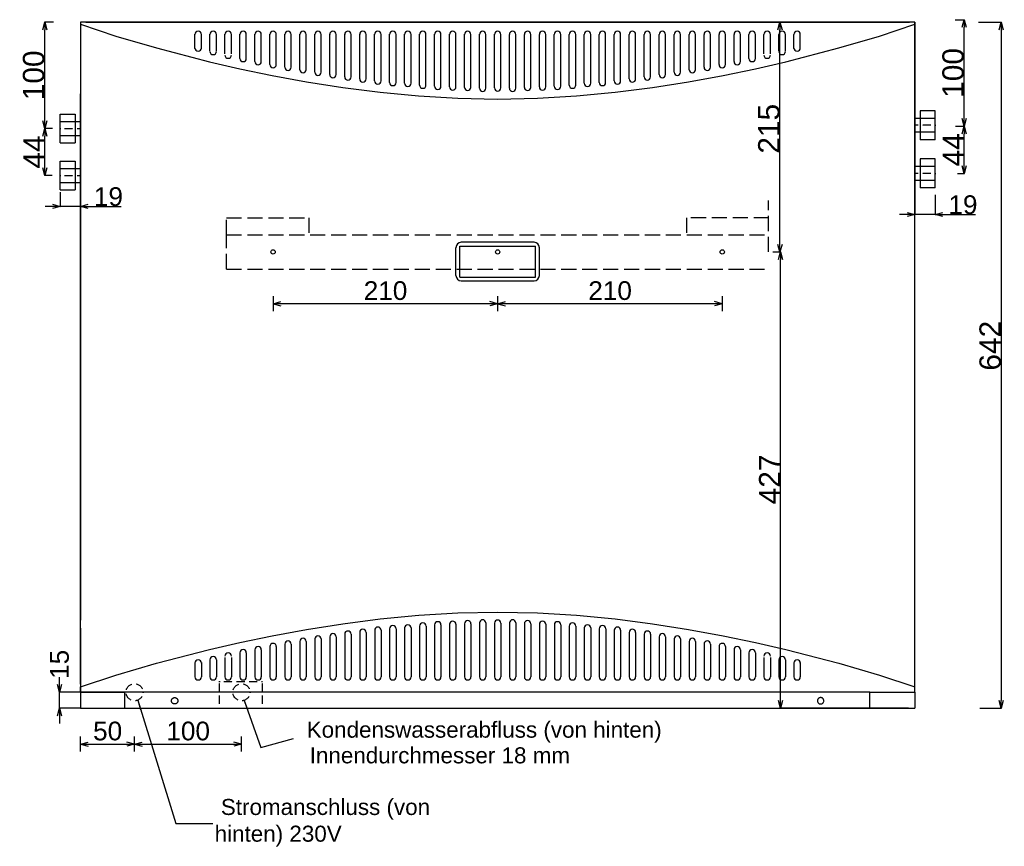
# Model space of a CAD drawing. Extents: x -700 to 2529, y -660 to 2065.
# Tile 3 of 5: x -57 to 864, y -129 to 644. Entities that reach past the tile are written whole.
import ezdxf

# ---------------------------------------------------------------- set-up
doc = ezdxf.new("R2010")
doc.units = 0
doc.header["$MEASUREMENT"] = 0
doc.linetypes.add('Achse', pattern=[11.5, 0, -4, 7.5, 0])
doc.linetypes.add('Hidden Line', pattern=[19.5611, 14.1111, -5.45])
for name, color, linetype in [('Desky', 7, 'Continuous'), ('Kóty délkové', 7, 'Continuous'), ('Nábytek a zařízení', 7, 'Continuous'), ('Oblouky a kružnice', 7, 'Continuous'), ('Popisky', 7, 'Continuous'), ('Střechy', 7, 'Continuous'), ('Textové bloky', 7, 'Continuous'), ('W_BETON_N2', 7, 'Continuous'), ('W_BETON_N4', 7, 'Continuous'), ('W_VERBLEND_N2', 7, 'Continuous'), ('Zdi', 7, 'Continuous'), ('Čáry', 7, 'Continuous')]:
    doc.layers.add(name, color=color, linetype=linetype)
doc.styles.add('GENERATED_STYLE_1', font='ARIAL.ttf')
doc.styles.get("Standard").update_dxf_attribs({"font": 'txt', "bigfont": 'BIGFONT.SHX'})
doc.dimstyles.new('Dimstyle_4D6', dxfattribs={"dimtxt": 17.5, "dimasz": 7.125, "dimexe": 0.18, "dimexo": 0, "dimgap": 0.09, "dimtad": 1, "dimdec": 0, "dimzin": 0, "dimdsep": 46, "dimtxsty": 'GENERATED_STYLE_1', "dimblk": 'ARROWHEAD_3', "dimblk1": 'ARROWHEAD_3', "dimblk2": 'ARROWHEAD_3', "dimcen": 0.09, "dimclrd": 7, "dimclre": 7, "dimclrt": 7, "dimazin": 0, "dimtfac": 1, "dimtdec": 4, "dimtmove": 0, "dimatfit": 0, "dimfxl": 1, "dimtolj": 1, "dimtzin": 0, "dimarcsym": 0})
doc.dimstyles.new('Dimstyle_703', dxfattribs={"dimtxt": 0.18, "dimasz": 9.12, "dimexe": 0.18, "dimexo": 0.0625, "dimgap": 0.09, "dimtad": 0, "dimtih": 1, "dimtoh": 1, "dimdec": 4, "dimzin": 0, "dimdsep": 46, "dimtxsty": 'Standard', "dimcen": 0.09, "dimadec": 0, "dimazin": 0, "dimtfac": 1, "dimtdec": 4, "dimtmove": 0, "dimatfit": 0, "dimldrblk": 'ARROWHEAD_5', "dimfxl": 1, "dimtolj": 1, "dimtzin": 0, "dimarcsym": 0})
doc.dimstyles.new('Peter', dxfattribs={"dimtxt": 20, "dimasz": 7.125, "dimexe": 0.18, "dimexo": 0, "dimgap": 0.09, "dimtad": 1, "dimdec": 0, "dimzin": 0, "dimdsep": 46, "dimtxsty": 'GENERATED_STYLE_1', "dimblk": 'ARROWHEAD_3', "dimblk1": 'ARROWHEAD_3', "dimblk2": 'ARROWHEAD_3', "dimcen": 0.09, "dimclrd": 7, "dimclre": 7, "dimclrt": 7, "dimazin": 0, "dimtfac": 1, "dimtdec": 4, "dimtmove": 0, "dimatfit": 0, "dimfxl": 1, "dimtolj": 1, "dimtzin": 0, "dimarcsym": 0})

# ---------------------------------------------------------------- blocks, each defined once
blk = doc.blocks.new('SPLINE_1', base_point=(9842.74, 3088.6))
at = {"layer": 'W_VERBLEND_N2', "color": 7, "linetype": 'Continuous'}
blk.add_lwpolyline([(9842.74, 3088.6), (9875.71, 3077.66), (9913.7, 3066.45), (9963.16, 3053.6), (9991.52, 3047.07), (10021.94, 3040.75), (10054.15, 3034.83), (10087.9, 3029.54), (10122.89, 3025.06), (10158.88, 3021.61), (10195.59, 3019.39), (10232.74, 3018.6), (10269.9, 3019.39), (10306.61, 3021.61), (10342.59, 3025.06), (10377.59, 3029.54), (10411.33, 3034.83), (10443.55, 3040.75), (10473.97, 3047.07), (10502.33, 3053.6), (10551.79, 3066.45), (10589.78, 3077.66), (10622.74, 3088.6)], dxfattribs=at)
blk = doc.blocks.new('SPLINE_2', base_point=(9842.74, 2455.6))
at = {"layer": 'W_VERBLEND_N2', "color": 7, "linetype": 'Continuous'}
blk.add_lwpolyline([(9842.74, 2455.6), (9875.71, 2466.54), (9913.7, 2477.75), (9963.16, 2490.6), (9991.52, 2497.13), (10021.94, 2503.45), (10054.15, 2509.36), (10087.9, 2514.66), (10122.89, 2519.14), (10158.88, 2522.59), (10195.59, 2524.81), (10232.74, 2525.6), (10269.9, 2524.81), (10306.61, 2522.59), (10342.59, 2519.14), (10377.59, 2514.66), (10411.33, 2509.36), (10443.55, 2503.45), (10473.97, 2497.13), (10502.33, 2490.6), (10551.79, 2477.75), (10589.78, 2466.54), (10622.74, 2455.6)], dxfattribs=at)
blk = doc.blocks.new('*D4')
at = {"layer": 'Kóty délkové', "color": 7, "linetype": 'Continuous'}
for p, q in [((10232.52, 2837.22), (10232.52, 2823.16)), ((10442.52, 2837.22), (10442.52, 2823.16)), ((10232.52, 2830.19), (10022.52, 2830.19)), ((10232.52, 2830.19), (10225.28, 2832.13)), ((10232.52, 2830.19), (10225.28, 2828.25)), ((10232.52, 2830.19), (10239.76, 2832.13)), ((10442.52, 2830.19), (10232.52, 2830.19)), ((10232.52, 2830.19), (10239.76, 2828.25)), ((10442.52, 2830.19), (10435.28, 2832.13)), ((10442.52, 2830.19), (10435.28, 2828.25))]:
    blk.add_line(p, q, dxfattribs=at)
at = {"layer": 'Kóty délkové', "color": 7, "style": 'GENERATED_STYLE_1', "oblique": 0}
blk.add_text('210', height=17.5, dxfattribs=at).set_placement((10317.27, 2833.69))
blk = doc.blocks.new('ARROWHEAD_3')
at = {"color": 0, "linetype": 'Continuous'}
blk.add_line((0, 0), (-1, 0), dxfattribs=at)
blk.add_lwpolyline([(-1, 0.2679), (0, 0), (-1, -0.2679)], dxfattribs=at)
blk = doc.blocks.new('*D6')
at = {"layer": 'Kóty délkové', "color": 7, "linetype": 'Continuous'}
for p, q in [((10022.52, 2837.22), (10022.52, 2823.16)), ((10022.52, 2830.19), (10029.76, 2832.13)), ((10232.52, 2830.19), (10022.52, 2830.19)), ((10022.52, 2830.19), (10029.76, 2828.25)), ((10232.52, 2830.19), (10225.28, 2832.13)), ((10232.52, 2830.19), (10225.28, 2828.25))]:
    blk.add_line(p, q, dxfattribs=at)
at = {"layer": 'Kóty délkové', "color": 7, "style": 'GENERATED_STYLE_1', "oblique": 0}
blk.add_text('210', height=17.5, dxfattribs=at).set_placement((10107.27, 2833.69))
blk = doc.blocks.new('*D180')
at = {"layer": 'Defpoints', "color": 0}
for p in [(0.01, 642), (-19, 483), (-19, 469.68)]:
    blk.add_point(p, dxfattribs=at)
at = {"layer": 'Kóty délkové', "color": 7, "linetype": 'Continuous', "lineweight": -2}
for p, q in [((0.01, 642), (0.01, 469.5)), ((-19, 483), (-19, 469.5)), ((-19, 469.68), (-33.25, 469.68)), ((0.01, 469.68), (-19, 469.68)), ((0.01, 469.68), (37.87, 469.68)), ((0.01, 469.68), (14.26, 469.68))]:
    blk.add_line(p, q, dxfattribs=at)
at = {"layer": 'Kóty délkové', "color": 7, "lineweight": -2, "xscale": 7.124999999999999, "yscale": 7.124999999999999, "zscale": 7.124999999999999}
blk.add_blockref('ARROWHEAD_3', (-19, 469.68), dxfattribs=at)
at = {"layer": 'Kóty délkové', "color": 7, "lineweight": -2, "xscale": 7.124999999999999, "yscale": 7.124999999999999, "zscale": 7.124999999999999, "rotation": 180}
blk.add_blockref('ARROWHEAD_3', (0.01, 469.68), dxfattribs=at)
at = {"layer": 'Kóty délkové', "color": 7, "linetype": 'Continuous', "insert": (26.06, 478.7), "char_height": 17.5, "attachment_point": 5, "style": 'GENERATED_STYLE_1'}
blk.add_mtext('\\A1;19', dxfattribs=at)
blk = doc.blocks.new('*D181')
at = {"layer": 'Defpoints', "color": 0}
for p in [(779.99, 642), (799, 480.5), (779.99, 462.07)]:
    blk.add_point(p, dxfattribs=at)
at = {"layer": 'Kóty délkové', "color": 7, "linetype": 'Continuous', "lineweight": -2}
for p, q in [((779.99, 642), (779.99, 461.89)), ((799, 480.5), (799, 461.89)), ((779.99, 462.07), (765.74, 462.07)), ((799, 462.07), (779.99, 462.07)), ((799, 462.07), (836.86, 462.07)), ((799, 462.07), (813.25, 462.07))]:
    blk.add_line(p, q, dxfattribs=at)
at = {"layer": 'Kóty délkové', "color": 7, "lineweight": -2, "xscale": 7.124999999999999, "yscale": 7.124999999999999, "zscale": 7.124999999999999}
blk.add_blockref('ARROWHEAD_3', (779.99, 462.07), dxfattribs=at)
at = {"layer": 'Kóty délkové', "color": 7, "lineweight": -2, "xscale": 7.124999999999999, "yscale": 7.124999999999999, "zscale": 7.124999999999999, "rotation": 180}
blk.add_blockref('ARROWHEAD_3', (799, 462.07), dxfattribs=at)
at = {"layer": 'Kóty délkové', "color": 7, "linetype": 'Continuous', "insert": (825.06, 471.1), "char_height": 17.5, "attachment_point": 5, "style": 'GENERATED_STYLE_1'}
blk.add_mtext('\\A1;19', dxfattribs=at)
blk = doc.blocks.new('*D187')
at = {"layer": 'Defpoints', "color": 0}
for p in [(-19.63, 15), (50.47, 15), (0, 0)]:
    blk.add_point(p, dxfattribs=at)
at = {"layer": 'Kóty délkové', "color": 7, "linetype": 'Continuous', "lineweight": -2}
for p, q in [((-19.63, 22.13), (-19.63, 29.25)), ((50.47, 15), (-19.81, 15)), ((-19.63, 0), (-19.63, 15)), ((0, 0), (-19.81, 0)), ((-19.63, 0), (-19.63, -14.25))]:
    blk.add_line(p, q, dxfattribs=at)
at = {"layer": 'Kóty délkové', "color": 7, "lineweight": -2, "xscale": 7.124999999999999, "yscale": 7.124999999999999, "zscale": 7.124999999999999}
for p, rotation in [((-19.63, 15), 269.9999999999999), ((-19.63, 0), 89.99999999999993)]:
    blk.add_blockref('ARROWHEAD_3', p, dxfattribs=dict(at, rotation=rotation))
at = {"layer": 'Kóty délkové', "color": 7, "linetype": 'Continuous', "insert": (-19.63, 41.1), "char_height": 17.5, "attachment_point": 5, "rotation": 90, "style": 'GENERATED_STYLE_1'}
blk.add_mtext('\\A1;15', dxfattribs=at)
blk = doc.blocks.new('*D38')
at = {"layer": 'Kóty délkové', "color": 7, "linetype": 'Continuous'}
for p, q in [((9842.74, 2395.06), (9842.74, 2409.12)), ((9842.74, 2402.09), (9849.99, 2404.03)), ((9893.22, 2402.09), (9885.97, 2404.03)), ((9842.74, 2402.09), (9893.22, 2402.09)), ((9842.74, 2402.09), (9849.99, 2400.15)), ((9893.22, 2402.09), (9885.97, 2400.15))]:
    blk.add_line(p, q, dxfattribs=at)
at = {"layer": 'Kóty délkové', "color": 7, "style": 'GENERATED_STYLE_1', "oblique": 0}
blk.add_text('50', height=17.5, dxfattribs=at).set_placement((9854.48, 2405.59))
blk = doc.blocks.new('*D39')
at = {"layer": 'Kóty délkové', "color": 7, "linetype": 'Continuous'}
for p, q in [((9893.22, 2402.09), (9885.97, 2404.03)), ((9893.22, 2395.06), (9893.22, 2409.12)), ((9893.22, 2402.09), (9900.46, 2404.03)), ((9993.22, 2402.09), (9985.97, 2404.03)), ((9993.22, 2395.06), (9993.22, 2409.12)), ((9842.74, 2402.09), (9893.22, 2402.09)), ((9893.22, 2402.09), (9885.97, 2400.15)), ((9893.22, 2402.09), (9993.22, 2402.09)), ((9893.22, 2402.09), (9900.46, 2400.15)), ((9993.22, 2402.09), (9985.97, 2400.15))]:
    blk.add_line(p, q, dxfattribs=at)
at = {"layer": 'Kóty délkové', "color": 7, "style": 'GENERATED_STYLE_1', "oblique": 0}
blk.add_text('100', height=17.5, dxfattribs=at).set_placement((9922.97, 2405.59))
blk = doc.blocks.new('ARROWHEAD_5')
at = {"color": 0, "linetype": 'Continuous'}
blk.add_line((0, 0), (-1, 0), dxfattribs=at)
blk.add_solid([(-1, 0.2679), (0, 0), (-1, -0.2679), (-1, 0.2679)], dxfattribs=at)
blk = doc.blocks.new('*D220')
at = {"color": 7, "linetype": 'Continuous', "lineweight": -2}
for p, q in [((839.56, 642), (861.09, 642)), ((860.91, 634.87), (860.91, 7.12)), ((840.82, 0), (861.09, 0))]:
    blk.add_line(p, q, dxfattribs=at)
at = {"layer": 'Defpoints', "color": 0}
for p in [(839.56, 642), (840.82, 0), (860.91, 0)]:
    blk.add_point(p, dxfattribs=at)
at = {"color": 7, "lineweight": -2, "xscale": 7.124999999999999, "yscale": 7.124999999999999, "zscale": 7.124999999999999}
for p, rotation in [((860.91, 642), 90), ((860.91, 0), 270)]:
    blk.add_blockref('ARROWHEAD_3', p, dxfattribs=dict(at, rotation=rotation))
at = {"color": 7, "linetype": 'Continuous', "lineweight": 0, "insert": (850.61, 339.21), "char_height": 20, "attachment_point": 5, "rotation": 90, "style": 'GENERATED_STYLE_1'}
blk.add_mtext('\\A1;642', dxfattribs=at)
blk = doc.blocks.new('*D224')
at = {"color": 7, "linetype": 'Continuous', "lineweight": -2}
for p, q in [((-25.25, 642), (-33.67, 642)), ((-33.49, 549.62), (-33.49, 634.88)), ((-26.33, 542.5), (-33.67, 542.5))]:
    blk.add_line(p, q, dxfattribs=at)
at = {"layer": 'Defpoints', "color": 0}
for p in [(-33.49, 642), (-25.25, 642), (-26.33, 542.5)]:
    blk.add_point(p, dxfattribs=at)
at = {"color": 7, "lineweight": -2, "xscale": 7.124999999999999, "yscale": 7.124999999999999, "zscale": 7.124999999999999}
for p, rotation in [((-33.49, 642), 90), ((-33.49, 542.5), 270)]:
    blk.add_blockref('ARROWHEAD_3', p, dxfattribs=dict(at, rotation=rotation))
at = {"color": 7, "linetype": 'Continuous', "lineweight": 0, "insert": (-43.79, 592.25), "char_height": 20, "attachment_point": 5, "rotation": 90, "style": 'GENERATED_STYLE_1'}
blk.add_mtext('\\A1;100', dxfattribs=at)
blk = doc.blocks.new('*D225')
at = {"color": 7, "linetype": 'Continuous', "lineweight": -2}
for p, q in [((-26.33, 542.5), (-33.67, 542.5)), ((-33.49, 505.62), (-33.49, 535.37)), ((-26.5, 498.5), (-33.67, 498.5))]:
    blk.add_line(p, q, dxfattribs=at)
at = {"layer": 'Defpoints', "color": 0}
for p in [(-33.49, 542.5), (-26.33, 542.5), (-26.5, 498.5)]:
    blk.add_point(p, dxfattribs=at)
at = {"color": 7, "lineweight": -2, "xscale": 7.124999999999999, "yscale": 7.124999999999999, "zscale": 7.124999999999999}
for p, rotation in [((-33.49, 542.5), 90), ((-33.49, 498.5), 270)]:
    blk.add_blockref('ARROWHEAD_3', p, dxfattribs=dict(at, rotation=rotation))
at = {"color": 7, "linetype": 'Continuous', "lineweight": 0, "insert": (-43.58, 520.5), "char_height": 20, "attachment_point": 5, "rotation": 90, "style": 'GENERATED_STYLE_1'}
blk.add_mtext('\\A1;44', dxfattribs=at)
blk = doc.blocks.new('*D229')
at = {"color": 7, "linetype": 'Continuous', "lineweight": -2}
for p, q in [((817.83, 644.35), (826.41, 644.35)), ((826.23, 551.79), (826.23, 637.22)), ((818.16, 544.66), (826.41, 544.66))]:
    blk.add_line(p, q, dxfattribs=at)
at = {"layer": 'Defpoints', "color": 0}
for p in [(817.83, 644.35), (826.23, 644.35), (818.16, 544.66)]:
    blk.add_point(p, dxfattribs=at)
at = {"color": 7, "lineweight": -2, "xscale": 7.124999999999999, "yscale": 7.124999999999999, "zscale": 7.124999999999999}
for p, rotation in [((826.23, 644.35), 90), ((826.23, 544.66), 270)]:
    blk.add_blockref('ARROWHEAD_3', p, dxfattribs=dict(at, rotation=rotation))
at = {"color": 7, "linetype": 'Continuous', "lineweight": 0, "insert": (815.93, 594.51), "char_height": 20, "attachment_point": 5, "rotation": 90, "style": 'GENERATED_STYLE_1'}
blk.add_mtext('\\A1;100', dxfattribs=at)
blk = doc.blocks.new('*D230')
at = {"color": 7, "linetype": 'Continuous', "lineweight": -2}
for p, q in [((826.41, 544.66), (826.05, 544.66)), ((826.23, 507.48), (826.23, 537.54)), ((819.99, 500.35), (826.41, 500.35))]:
    blk.add_line(p, q, dxfattribs=at)
at = {"layer": 'Defpoints', "color": 0}
for p in [(826.23, 544.66), (826.41, 544.66), (819.99, 500.35)]:
    blk.add_point(p, dxfattribs=at)
at = {"color": 7, "lineweight": -2, "xscale": 7.124999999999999, "yscale": 7.124999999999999, "zscale": 7.124999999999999}
for p, rotation in [((826.23, 544.66), 90), ((826.23, 500.35), 270)]:
    blk.add_blockref('ARROWHEAD_3', p, dxfattribs=dict(at, rotation=rotation))
at = {"color": 7, "linetype": 'Continuous', "lineweight": 0, "insert": (816.14, 522.51), "char_height": 20, "attachment_point": 5, "rotation": 90, "style": 'GENERATED_STYLE_1'}
blk.add_mtext('\\A1;44', dxfattribs=at)
blk = doc.blocks.new('*D291')
at = {"color": 7, "linetype": 'Continuous', "lineweight": -2}
for p, q in [((653.98, 642), (654.16, 642)), ((653.98, 434.12), (653.98, 634.87)), ((647.39, 427), (654.16, 427))]:
    blk.add_line(p, q, dxfattribs=at)
at = {"layer": 'Defpoints', "color": 0}
for p in [(653.98, 642), (653.98, 642), (647.39, 427)]:
    blk.add_point(p, dxfattribs=at)
at = {"color": 7, "lineweight": -2, "xscale": 7.124999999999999, "yscale": 7.124999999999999, "zscale": 7.124999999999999}
for p, rotation in [((653.98, 642), 90), ((653.98, 427), 270)]:
    blk.add_blockref('ARROWHEAD_3', p, dxfattribs=dict(at, rotation=rotation))
at = {"color": 7, "linetype": 'Continuous', "lineweight": 0, "insert": (643.68, 542.27), "char_height": 20, "attachment_point": 5, "rotation": 90, "style": 'GENERATED_STYLE_1'}
blk.add_mtext('\\A1;215', dxfattribs=at)
blk = doc.blocks.new('*D292')
at = {"color": 7, "linetype": 'Continuous', "lineweight": -2}
for p, q in [((647.85, 427), (654.68, 427)), ((654.5, 7.12), (654.5, 419.88)), ((774.24, 0), (654.32, 0))]:
    blk.add_line(p, q, dxfattribs=at)
at = {"layer": 'Defpoints', "color": 0}
for p in [(647.85, 427), (654.5, 427), (774.24, 0)]:
    blk.add_point(p, dxfattribs=at)
at = {"color": 7, "lineweight": -2, "xscale": 7.124999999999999, "yscale": 7.124999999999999, "zscale": 7.124999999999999}
for p, rotation in [((654.5, 427), 90), ((654.5, 0), 270)]:
    blk.add_blockref('ARROWHEAD_3', p, dxfattribs=dict(at, rotation=rotation))
at = {"color": 7, "linetype": 'Continuous', "lineweight": 0, "insert": (644.37, 214.1), "char_height": 20, "attachment_point": 5, "rotation": 90, "style": 'GENERATED_STYLE_1'}
blk.add_mtext('\\A1;427', dxfattribs=at)
blk = doc.blocks.new('DIM_1', base_point=(10232.52, 2830.19))
at = {"layer": 'Kóty délkové', "color": 7, "linetype": 'Continuous'}
for p1, p2, picture, middle in [((10442.52, 2878.6), (10232.52, 2878.6), '*D4', (10324.02, 2842.44)), ((10232.52, 2878.6), (10022.52, 2878.6), '*D6', (10114.02, 2842.44))]:
    dim = blk.add_aligned_dim(p1=p1, p2=p2, distance=48.41, dimstyle='Dimstyle_4D6', dxfattribs=at)
    dim.commit()
    dim.dimension.update_dxf_attribs({"geometry": picture, "text_midpoint": middle})
blk = doc.blocks.new('DIM_22', base_point=(9893.22, 2402.09))
at = {"layer": 'Kóty délkové', "color": 7, "linetype": 'Continuous'}
dim = blk.add_linear_dim(base=(9893.22, 2402.09), p1=(9842.74, 2435.6), p2=(9893.22, 2450.6), dimstyle='Dimstyle_4D6', dxfattribs=at)
dim.commit()
dim.dimension.update_dxf_attribs({"geometry": '*D38', "text_midpoint": (9861.23, 2414.34), "text_rotation": 360})
dim = blk.add_aligned_dim(p1=(9893.22, 2450.6), p2=(9993.22, 2450.6), distance=-48.51, dimstyle='Dimstyle_4D6', dxfattribs=at)
dim.commit()
dim.dimension.update_dxf_attribs({"geometry": '*D39', "text_midpoint": (9929.72, 2414.34)})

msp = doc.modelspace()

# ---------------------------------------------------------------- linework, layer by layer
at = {"layer": 'Desky', "color": 7, "linetype": 'Continuous'}
for p, q in [((4.99, 642), (774.99, 642)), ((0, 15), (0, 20)), ((780, 15), (780, 20)), ((0, 15), (41.55, 15)), ((738.01, 15.15), (780, 15.15))]:
    msp.add_line(p, q, dxfattribs=at)
at = {"layer": 'Nábytek a zařízení', "color": 7, "linetype": 'Continuous'}
for p, q in [((738.01, 15.15), (41.55, 15.15)), ((125, 0), (125.38, 0)), ((125.38, 0), (126.51, 0)), ((126.51, 0), (128.35, 0)), ((128.35, 0), (130.85, 0)), ((130.85, 0), (133.93, 0)), ((133.93, 0), (137.5, 0)), ((137.5, 0), (141.45, 0)), ((141.45, 0), (145.66, 0)), ((145.66, 0), (150, 0)), ((150, 0), (154.34, 0)), ((154.34, 0), (158.55, 0)), ((158.55, 0), (162.5, 0)), ((162.5, 0), (166.07, 0)), ((166.07, 0), (169.15, 0)), ((169.15, 0), (171.65, 0)), ((171.65, 0), (173.49, 0)), ((173.49, 0), (174.62, 0)), ((174.62, 0), (175, 0))]:
    msp.add_line(p, q, dxfattribs=at)
at = {"layer": 'Oblouky a kružnice', "color": 7, "linetype": 'Continuous'}
for centre in [(180, 427), (390, 427), (600, 427)]:
    msp.add_circle(centre, 2, dxfattribs=at)
at = {"layer": 'Oblouky a kružnice', "color": 7, "linetype": 'Achse'}
for centre in [(50.47, 15), (150.47, 15)]:
    msp.add_circle(centre, 8, dxfattribs=at)
at = {"layer": 'Střechy', "color": 7, "linetype": 'Continuous'}
for p, q in [((-0.01, 642), (0.01, 575)), ((780, 642), (0, 642)), ((780.01, 575), (780.01, 642)), ((0.01, 567.93), (0.01, 575)), ((780.01, 567.93), (780.01, 575))]:
    msp.add_line(p, q, dxfattribs=at)
at = {"layer": 'W_BETON_N2', "color": 7, "linetype": 'Continuous'}
for p, q in [((106.99, 617.26), (106.99, 630.71)), ((112.99, 617.26), (112.99, 630.54)), ((120.99, 614.73), (120.99, 630.71)), ((126.99, 614.73), (126.99, 630.54)), ((134.99, 612.41), (134.99, 630.71)), ((140.99, 612.41), (140.99, 630.54)), ((148.99, 608.08), (148.99, 630.71)), ((154.99, 608.08), (154.99, 630.54)), ((162.99, 605.18), (162.99, 630.71)), ((168.99, 605.18), (168.99, 630.54)), ((176.99, 602.29), (176.99, 630.71)), ((182.99, 602.29), (182.99, 630.54)), ((190.99, 599.92), (190.99, 630.71)), ((196.99, 599.92), (196.99, 630.54)), ((204.99, 597.55), (204.99, 630.71)), ((210.99, 597.55), (210.99, 630.54)), ((218.99, 595.18), (218.99, 630.71)), ((224.99, 595.18), (224.99, 630.54)), ((232.99, 593.08), (232.99, 630.71)), ((238.99, 593.08), (238.99, 630.54)), ((246.99, 590.71), (246.99, 630.71)), ((252.99, 590.71), (252.99, 630.54)), ((260.99, 589), (260.99, 630.71)), ((266.99, 589), (266.99, 630.54)), ((274.99, 587.02), (274.99, 630.71)), ((280.99, 587.02), (280.99, 630.54)), ((288.99, 585.62), (288.99, 630.71)), ((294.99, 585.62), (294.99, 630.54)), ((302.99, 584.88), (302.99, 630.71)), ((308.99, 584.88), (308.99, 630.54)), ((316.99, 583.16), (316.99, 630.71)), ((322.99, 583.16), (322.99, 630.54)), ((330.99, 581.99), (330.99, 630.71)), ((336.99, 581.99), (336.99, 630.54)), ((344.99, 581.44), (344.99, 630.71)), ((350.99, 581.44), (350.99, 630.54)), ((358.99, 581.01), (358.99, 630.71)), ((364.99, 581.01), (364.99, 630.54)), ((372.99, 580.15), (372.99, 630.71)), ((378.99, 580.15), (378.99, 630.54)), ((386.99, 580.42), (386.99, 630.71)), ((392.99, 580.42), (392.99, 630.54)), ((400.99, 580.15), (400.99, 630.54)), ((406.99, 580.15), (406.99, 630.71)), ((414.99, 581.01), (414.99, 630.54)), ((420.99, 581.01), (420.99, 630.71)), ((428.99, 581.44), (428.99, 630.54)), ((434.99, 581.44), (434.99, 630.71)), ((442.99, 581.99), (442.99, 630.54)), ((448.99, 581.99), (448.99, 630.71)), ((456.99, 583.16), (456.99, 630.54)), ((462.99, 583.16), (462.99, 630.71)), ((470.99, 584.88), (470.99, 630.54)), ((476.99, 584.88), (476.99, 630.71)), ((484.99, 585.62), (484.99, 630.54)), ((490.99, 585.62), (490.99, 630.71)), ((498.99, 587.02), (498.99, 630.54)), ((504.99, 587.02), (504.99, 630.71)), ((512.99, 589), (512.99, 630.54)), ((518.99, 589), (518.99, 630.71)), ((526.99, 590.71), (526.99, 630.54)), ((532.99, 590.71), (532.99, 630.71)), ((540.99, 593.08), (540.99, 630.54)), ((546.99, 593.08), (546.99, 630.71)), ((554.99, 595.18), (554.99, 630.54)), ((560.99, 595.18), (560.99, 630.71)), ((568.99, 597.55), (568.99, 630.54)), ((574.99, 597.55), (574.99, 630.71)), ((582.99, 599.92), (582.99, 630.54)), ((588.99, 599.92), (588.99, 630.71)), ((596.99, 602.29), (596.99, 630.54)), ((602.99, 602.29), (602.99, 630.71)), ((610.99, 605.18), (610.99, 630.54)), ((616.99, 605.18), (616.99, 630.71)), ((624.99, 608.08), (624.99, 630.54)), ((630.99, 608.08), (630.99, 630.71)), ((638.99, 612.41), (638.99, 630.54)), ((644.99, 612.41), (644.99, 630.71)), ((652.99, 614.73), (652.99, 630.54)), ((658.99, 614.73), (658.99, 630.71)), ((666.99, 617.26), (666.99, 630.54)), ((672.99, 617.26), (672.99, 630.71)), ((424, 436), (356, 436)), ((351, 405), (351, 431)), ((354.5, 432.5), (425.5, 432.5)), ((354.5, 403.5), (354.5, 432.5)), ((425.5, 403.5), (425.5, 432.5)), ((429, 405), (429, 431)), ((354.5, 403.5), (425.5, 403.5)), ((356, 400), (424, 400)), ((289, 74.38), (289, 29.29)), ((295, 74.38), (295, 29.46)), ((303, 75.12), (303, 29.29)), ((309, 75.12), (309, 29.46)), ((317, 76.84), (317, 29.29)), ((323, 76.84), (323, 29.46)), ((331, 78.01), (331, 29.29)), ((337, 78.01), (337, 29.46)), ((345, 78.56), (345, 29.29)), ((351, 78.56), (351, 29.46)), ((359, 78.99), (359, 29.29)), ((365, 78.99), (365, 29.46)), ((373, 79.85), (373, 29.29)), ((379, 79.85), (379, 29.46)), ((387, 79.58), (387, 29.29)), ((393, 79.58), (393, 29.46)), ((401, 79.85), (401, 29.46)), ((407, 79.85), (407, 29.29)), ((415, 78.99), (415, 29.46)), ((421, 78.99), (421, 29.29)), ((429, 78.56), (429, 29.46)), ((435, 78.56), (435, 29.29)), ((443, 78.01), (443, 29.46)), ((449, 78.01), (449, 29.29)), ((457, 76.84), (457, 29.46)), ((463, 76.84), (463, 29.29)), ((471, 75.12), (471, 29.46)), ((477, 75.12), (477, 29.29)), ((485, 74.38), (485, 29.46)), ((491, 74.38), (491, 29.29)), ((219, 64.82), (219, 29.29)), ((225, 64.82), (225, 29.46)), ((233, 66.92), (233, 29.29)), ((239, 66.92), (239, 29.46)), ((247, 69.29), (247, 29.29)), ((253, 69.29), (253, 29.46)), ((261, 71), (261, 29.29)), ((267, 71), (267, 29.46)), ((275, 72.98), (275, 29.29)), ((281, 72.98), (281, 29.46)), ((499, 72.98), (499, 29.46)), ((505, 72.98), (505, 29.29)), ((513, 71), (513, 29.46)), ((519, 71), (519, 29.29)), ((527, 69.29), (527, 29.46)), ((533, 69.29), (533, 29.29)), ((541, 66.92), (541, 29.46)), ((547, 66.92), (547, 29.29)), ((555, 64.82), (555, 29.46)), ((561, 64.82), (561, 29.29)), ((177, 57.71), (177, 29.29)), ((183, 57.71), (183, 29.46)), ((191, 60.08), (191, 29.29)), ((197, 60.08), (197, 29.46)), ((205, 62.45), (205, 29.29)), ((211, 62.45), (211, 29.46)), ((569, 62.45), (569, 29.46)), ((575, 62.45), (575, 29.29)), ((583, 60.08), (583, 29.46)), ((589, 60.08), (589, 29.29)), ((597, 57.71), (597, 29.46)), ((603, 57.71), (603, 29.29)), ((135, 47.59), (135, 29.29)), ((141, 47.59), (141, 29.46)), ((149, 51.92), (149, 29.29)), ((155, 51.92), (155, 29.46)), ((163, 54.82), (163, 29.29)), ((169, 54.82), (169, 29.46)), ((611, 54.82), (611, 29.46)), ((617, 54.82), (617, 29.29)), ((625, 51.92), (625, 29.46)), ((631, 51.92), (631, 29.29)), ((639, 47.59), (639, 29.46)), ((645, 47.59), (645, 29.29)), ((107, 42.74), (107, 29.29)), ((113, 42.74), (113, 29.46)), ((121, 45.27), (121, 29.29)), ((127, 45.27), (127, 29.46)), ((653, 45.27), (653, 29.46)), ((659, 45.27), (659, 29.29)), ((667, 42.74), (667, 29.46)), ((673, 42.74), (673, 29.29))]:
    msp.add_line(p, q, dxfattribs=at)
at = {"layer": 'W_BETON_N4', "color": 7, "linetype": 'Continuous'}
for centre, radius, start, end in [((109.99, 630.54), 3, 0, 180), ((123.99, 630.54), 3, 0, 180), ((137.99, 630.54), 3, 0, 180), ((151.99, 630.54), 3, 0, 180), ((165.99, 630.54), 3, 0, 180), ((179.99, 630.54), 3, 0, 180), ((193.99, 630.54), 3, 0, 180), ((207.99, 630.54), 3, 0, 180), ((221.99, 630.54), 3, 0, 180), ((235.99, 630.54), 3, 0, 180), ((249.99, 630.54), 3, 0, 180), ((263.99, 630.54), 3, 0, 180), ((277.99, 630.54), 3, 0, 180), ((291.99, 630.54), 3, 0, 180), ((305.99, 630.54), 3, 0, 180), ((319.99, 630.54), 3, 0, 180), ((333.99, 630.54), 3, 0, 180), ((347.99, 630.54), 3, 0, 180), ((361.99, 630.54), 3, 0, 180), ((375.99, 630.54), 3, 0, 180), ((389.99, 630.54), 3, 0, 180), ((403.99, 630.54), 3, 0, 180), ((417.99, 630.54), 3, 0, 180), ((431.99, 630.54), 3, 0, 180), ((445.99, 630.54), 3, 0, 180), ((459.99, 630.54), 3, 0, 180), ((473.99, 630.54), 3, 0, 180), ((487.99, 630.54), 3, 0, 180), ((501.99, 630.54), 3, 0, 180), ((515.99, 630.54), 3, 0, 180), ((529.99, 630.54), 3, 0, 180), ((543.99, 630.54), 3, 0, 180), ((557.99, 630.54), 3, 0, 180), ((571.99, 630.54), 3, 0, 180), ((585.99, 630.54), 3, 0, 180), ((599.99, 630.54), 3, 0, 180), ((613.99, 630.54), 3, 0, 180), ((627.99, 630.54), 3, 0, 180), ((641.99, 630.54), 3, 0, 180), ((655.99, 630.54), 3, 0, 180), ((669.99, 630.54), 3, 0, 180), ((109.99, 617.81), 3, 180, 0), ((669.99, 617.81), 3, 180, 0), ((123.99, 614.65), 3, 180, 0), ((137.99, 611.23), 3, 180, 0), ((151.99, 608.08), 3, 180, 0), ((627.99, 608.08), 3, 180, 0), ((641.99, 611.23), 3, 180, 0), ((655.99, 614.65), 3, 180, 0), ((165.99, 605.18), 3, 180, 0), ((179.99, 602.29), 3, 180, 0), ((193.99, 599.92), 3, 180, 0), ((585.99, 599.92), 3, 180, 0), ((599.99, 602.29), 3, 180, 0), ((613.99, 605.18), 3, 180, 0), ((207.99, 597.55), 3, 180, 0), ((221.99, 595.18), 3, 180, 0), ((235.99, 593.08), 3, 180, 0), ((249.99, 590.71), 3, 180, 0), ((529.99, 590.71), 3, 180, 0), ((543.99, 593.08), 3, 180, 0), ((557.99, 595.18), 3, 180, 0), ((571.99, 597.55), 3, 180, 0), ((263.99, 589), 3, 180, 0), ((277.99, 587.02), 3, 180, 0), ((291.99, 585.62), 3, 180, 0), ((305.99, 584.88), 3, 180, 0), ((319.99, 583.16), 3, 180, 0), ((333.99, 581.99), 3, 180, 0), ((347.99, 581.44), 3, 180, 0), ((361.99, 581.01), 3, 180, 0), ((375.99, 580.15), 3, 180, 0), ((389.99, 580.42), 3, 180, 0), ((403.99, 580.15), 3, 180, 0), ((417.99, 581.01), 3, 180, 0), ((431.99, 581.44), 3, 180, 0), ((445.99, 581.99), 3, 180, 0), ((459.99, 583.16), 3, 180, 0), ((473.99, 584.88), 3, 180, 0), ((487.99, 585.62), 3, 180, 0), ((501.99, 587.02), 3, 180, 0), ((515.99, 589), 3, 180, 0), ((356, 431), 5, 90, 180), ((424, 431), 5, 0, 90), ((356, 405), 5, 180, 270), ((424, 405), 5, 270, 0), ((264, 71), 3, 0, 180), ((278, 72.98), 3, 0, 180), ((292, 74.38), 3, 0, 180), ((306, 75.12), 3, 0, 180), ((320, 76.84), 3, 0, 180), ((334, 78.01), 3, 0, 180), ((348, 78.56), 3, 0, 180), ((362, 78.99), 3, 0, 180), ((376, 79.85), 3, 0, 180), ((390, 79.58), 3, 0, 180), ((404, 79.85), 3, 0, 180), ((418, 78.99), 3, 0, 180), ((432, 78.56), 3, 0, 180), ((446, 78.01), 3, 0, 180), ((460, 76.84), 3, 0, 180), ((474, 75.12), 3, 0, 180), ((488, 74.38), 3, 0, 180), ((502, 72.98), 3, 0, 180), ((516, 71), 3, 0, 180), ((208, 62.45), 3, 0, 180), ((222, 64.82), 3, 0, 180), ((236, 66.92), 3, 0, 180), ((250, 69.29), 3, 0, 180), ((530, 69.29), 3, 0, 180), ((544, 66.92), 3, 0, 180), ((558, 64.82), 3, 0, 180), ((572, 62.45), 3, 0, 180), ((166, 54.82), 3, 0, 180), ((180, 57.71), 3, 0, 180), ((194, 60.08), 3, 0, 180), ((586, 60.08), 3, 0, 180), ((600, 57.71), 3, 0, 180), ((614, 54.82), 3, 0, 180), ((124, 45.35), 3, 0, 180), ((138, 48.77), 3, 0, 180), ((152, 51.92), 3, 0, 180), ((628, 51.92), 3, 0, 180), ((642, 48.77), 3, 0, 180), ((656, 45.35), 3, 0, 180), ((110, 42.19), 3, 0, 180), ((670, 42.19), 3, 0, 180), ((110, 29.46), 3, 180, 0), ((124, 29.46), 3, 180, 0), ((138, 29.46), 3, 180, 0), ((152, 29.46), 3, 180, 0), ((166, 29.46), 3, 180, 0), ((180, 29.46), 3, 180, 0), ((194, 29.46), 3, 180, 0), ((208, 29.46), 3, 180, 0), ((222, 29.46), 3, 180, 0), ((236, 29.46), 3, 180, 0), ((250, 29.46), 3, 180, 0), ((264, 29.46), 3, 180, 0), ((278, 29.46), 3, 180, 0), ((292, 29.46), 3, 180, 0), ((306, 29.46), 3, 180, 0), ((320, 29.46), 3, 180, 0), ((334, 29.46), 3, 180, 0), ((348, 29.46), 3, 180, 0), ((362, 29.46), 3, 180, 0), ((376, 29.46), 3, 180, 0), ((390, 29.46), 3, 180, 0), ((404, 29.46), 3, 180, 0), ((418, 29.46), 3, 180, 0), ((432, 29.46), 3, 180, 0), ((446, 29.46), 3, 180, 0), ((460, 29.46), 3, 180, 0), ((474, 29.46), 3, 180, 0), ((488, 29.46), 3, 180, 0), ((502, 29.46), 3, 180, 0), ((516, 29.46), 3, 180, 0), ((530, 29.46), 3, 180, 0), ((544, 29.46), 3, 180, 0), ((558, 29.46), 3, 180, 0), ((572, 29.46), 3, 180, 0), ((586, 29.46), 3, 180, 0), ((600, 29.46), 3, 180, 0), ((614, 29.46), 3, 180, 0), ((628, 29.46), 3, 180, 0), ((642, 29.46), 3, 180, 0), ((656, 29.46), 3, 180, 0), ((670, 29.46), 3, 180, 0)]:
    msp.add_arc(centre, radius, start, end, dxfattribs=at)
at = {"layer": 'Zdi', "color": 7, "linetype": 'Continuous'}
for p, q in [((4.99, 642), (-0.01, 642)), ((754.99, 642), (24.99, 642)), ((779.99, 642), (774.99, 642)), ((0, 577.5), (0, 82.5)), ((780, 80), (780, 575)), ((0, 22.5), (0, 570.43)), ((780, 20), (780, 567.93)), ((0, 75), (0, 15)), ((780, 15), (780, 75)), ((0, 15), (0, 0)), ((41.55, 0), (41.55, 15)), ((85.88, 9.12), (86.07, 9.3)), ((86.07, 9.3), (86.28, 9.46)), ((86.28, 9.46), (86.5, 9.6)), ((86.5, 9.6), (86.73, 9.72)), ((86.73, 9.72), (86.97, 9.82)), ((86.97, 9.82), (87.22, 9.9)), ((87.22, 9.9), (87.48, 9.95)), ((87.48, 9.95), (87.74, 9.99)), ((87.74, 9.99), (88, 10)), ((88, 10), (88.26, 9.99)), ((88.26, 9.99), (88.52, 9.95)), ((88.52, 9.95), (88.78, 9.9)), ((88.78, 9.9), (89.03, 9.82)), ((89.03, 9.82), (89.27, 9.72)), ((89.27, 9.72), (89.5, 9.6)), ((89.5, 9.6), (89.72, 9.46)), ((89.72, 9.46), (89.93, 9.3)), ((89.93, 9.3), (90.12, 9.12)), ((690.07, 9.3), (689.88, 9.12)), ((690.28, 9.46), (690.07, 9.3)), ((690.5, 9.6), (690.28, 9.46)), ((690.73, 9.72), (690.5, 9.6)), ((690.97, 9.82), (690.73, 9.72)), ((691.22, 9.9), (690.97, 9.82)), ((691.48, 9.95), (691.22, 9.9)), ((691.74, 9.99), (691.48, 9.95)), ((692, 10), (691.74, 9.99)), ((692.26, 9.99), (692, 10)), ((692.52, 9.95), (692.26, 9.99)), ((692.78, 9.9), (692.52, 9.95)), ((693.03, 9.82), (692.78, 9.9)), ((693.27, 9.72), (693.03, 9.82)), ((693.5, 9.6), (693.27, 9.72)), ((693.72, 9.46), (693.5, 9.6)), ((693.93, 9.3), (693.72, 9.46)), ((694.12, 9.12), (693.93, 9.3)), ((738.01, 0), (738.01, 15)), ((780, 15), (780, 0)), ((0, 0), (25, 0)), ((25, 0), (125, 0)), ((85, 7), (85.01, 7.26)), ((85.01, 6.74), (85, 7)), ((85.01, 7.26), (85.05, 7.52)), ((85.05, 6.48), (85.01, 6.74)), ((85.05, 7.52), (85.1, 7.78)), ((85.1, 6.22), (85.05, 6.48)), ((85.1, 7.78), (85.18, 8.03)), ((85.18, 5.97), (85.1, 6.22)), ((85.18, 8.03), (85.28, 8.27)), ((85.28, 5.73), (85.18, 5.97)), ((85.28, 8.27), (85.4, 8.5)), ((85.4, 5.5), (85.28, 5.73)), ((85.4, 8.5), (85.54, 8.72)), ((85.54, 5.28), (85.4, 5.5)), ((85.54, 8.72), (85.7, 8.93)), ((85.7, 5.07), (85.54, 5.28)), ((85.7, 8.93), (85.88, 9.12)), ((85.88, 4.88), (85.7, 5.07)), ((86.07, 4.7), (85.88, 4.88)), ((86.28, 4.54), (86.07, 4.7)), ((86.5, 4.4), (86.28, 4.54)), ((86.73, 4.28), (86.5, 4.4)), ((86.97, 4.18), (86.73, 4.28)), ((87.22, 4.1), (86.97, 4.18)), ((87.48, 4.05), (87.22, 4.1)), ((87.74, 4.01), (87.48, 4.05)), ((88, 4), (87.74, 4.01)), ((88.26, 4.01), (88, 4)), ((88.52, 4.05), (88.26, 4.01)), ((88.78, 4.1), (88.52, 4.05)), ((89.03, 4.18), (88.78, 4.1)), ((89.27, 4.28), (89.03, 4.18)), ((89.5, 4.4), (89.27, 4.28)), ((89.72, 4.54), (89.5, 4.4)), ((89.93, 4.7), (89.72, 4.54)), ((90.12, 4.88), (89.93, 4.7)), ((90.12, 9.12), (90.3, 8.93)), ((90.3, 5.07), (90.12, 4.88)), ((90.3, 8.93), (90.46, 8.72)), ((90.46, 5.28), (90.3, 5.07)), ((90.46, 8.72), (90.6, 8.5)), ((90.6, 5.5), (90.46, 5.28)), ((90.6, 8.5), (90.72, 8.27)), ((90.72, 5.73), (90.6, 5.5)), ((90.72, 8.27), (90.82, 8.03)), ((90.82, 5.97), (90.72, 5.73)), ((90.82, 8.03), (90.9, 7.78)), ((90.9, 6.22), (90.82, 5.97)), ((90.9, 7.78), (90.95, 7.52)), ((90.95, 6.48), (90.9, 6.22)), ((90.95, 7.52), (90.99, 7.26)), ((90.99, 6.74), (90.95, 6.48)), ((90.99, 7.26), (91, 7)), ((91, 7), (90.99, 6.74)), ((175, 0), (755, 0)), ((689.01, 7.26), (689, 7)), ((689, 7), (689.01, 6.74)), ((689.05, 7.52), (689.01, 7.26)), ((689.01, 6.74), (689.05, 6.48)), ((689.1, 7.78), (689.05, 7.52)), ((689.05, 6.48), (689.1, 6.22)), ((689.18, 8.03), (689.1, 7.78)), ((689.1, 6.22), (689.18, 5.97)), ((689.28, 8.27), (689.18, 8.03)), ((689.18, 5.97), (689.28, 5.73)), ((689.4, 8.5), (689.28, 8.27)), ((689.54, 8.72), (689.4, 8.5)), ((689.4, 5.5), (689.54, 5.28)), ((689.7, 8.93), (689.54, 8.72)), ((689.54, 5.28), (689.7, 5.07)), ((689.88, 9.12), (689.7, 8.93)), ((689.7, 5.07), (689.88, 4.88)), ((690.07, 4.7), (690.28, 4.54)), ((690.28, 4.54), (690.5, 4.4)), ((690.73, 4.28), (690.97, 4.18)), ((690.97, 4.18), (691.22, 4.1)), ((691.48, 4.05), (691.74, 4.01)), ((692, 4), (692.26, 4.01)), ((692.52, 4.05), (692.78, 4.1)), ((693.03, 4.18), (693.27, 4.28)), ((693.27, 4.28), (693.5, 4.4)), ((693.72, 4.54), (693.93, 4.7)), ((693.93, 4.7), (694.12, 4.88)), ((694.3, 8.93), (694.12, 9.12)), ((694.46, 8.72), (694.3, 8.93)), ((694.3, 5.07), (694.46, 5.28)), ((694.6, 8.5), (694.46, 8.72)), ((694.46, 5.28), (694.6, 5.5)), ((694.72, 8.27), (694.6, 8.5)), ((694.6, 5.5), (694.72, 5.73)), ((694.82, 8.03), (694.72, 8.27)), ((694.9, 7.78), (694.82, 8.03)), ((694.82, 5.97), (694.9, 6.22)), ((694.95, 7.52), (694.9, 7.78)), ((694.9, 6.22), (694.95, 6.48)), ((694.99, 7.26), (694.95, 7.52)), ((694.95, 6.48), (694.99, 6.74)), ((695, 7), (694.99, 7.26)), ((694.99, 6.74), (695, 7)), ((755, 0), (780, 0))]:
    msp.add_line(p, q, dxfattribs=at)
at = {"layer": 'Čáry', "color": 1, "linetype": 'Continuous'}
for p, q in [((-19, 529), (-19, 556)), ((-19, 556), (-5, 556)), ((-5, 556), (-5, 529)), ((799, 559), (785, 559)), ((785, 559), (785, 532)), ((799, 532), (799, 559)), ((-19, 549), (0, 549)), ((799, 552), (780, 552)), ((-19, 536), (0, 536)), ((799, 539), (780, 539)), ((-19, 529), (-5, 529)), ((799, 532), (785, 532)), ((-19, 485), (-19, 512)), ((-19, 512), (-5, 512)), ((-5, 512), (-5, 485)), ((780, 511.13), (780, 500.13)), ((799, 507), (780, 507)), ((799, 514), (785, 514)), ((785, 514), (785, 487)), ((799, 487), (799, 514)), ((-19, 505), (0, 505)), ((-19, 492), (0, 492)), ((799, 494), (780, 494)), ((-19, 485), (-5, 485)), ((799, 487), (785, 487))]:
    msp.add_line(p, q, dxfattribs=at)
at = {"layer": 'Čáry', "color": 1, "linetype": 'Achse'}
for p, q in [((799, 545.5), (780, 545.5)), ((-19, 542.5), (0, 542.5)), ((-19, 498.5), (0, 498.5)), ((799, 500.5), (780, 500.5))]:
    msp.add_line(p, q, dxfattribs=at)
at = {"layer": 'Čáry', "color": 7, "linetype": 'Hidden Line'}
for p, q in [((643.28, 427), (643.28, 475)), ((136.5, 443), (136.5, 459)), ((136.5, 459), (213.5, 459)), ((213.5, 459), (213.5, 443)), ((643.5, 459), (566.5, 459)), ((566.5, 459), (566.5, 443)), ((136.5, 411), (136.5, 443)), ((136.5, 443), (643.5, 443)), ((136.5, 411), (643.5, 411))]:
    msp.add_line(p, q, dxfattribs=at)
at = {"layer": 'Čáry', "color": 7, "linetype": 'Achse'}
for p, q in [((130, 0), (130, 25)), ((130, 25), (170, 25)), ((170, 0), (170, 25))]:
    msp.add_line(p, q, dxfattribs=at)

# ---------------------------------------------------------------- block references
at = {"layer": 'Kóty délkové', "color": 7, "linetype": 'Continuous'}
for name, p in [('DIM_1', (390, 378.59)), ('DIM_22', (50.47, -33.51))]:
    msp.add_blockref(name, p, dxfattribs=at)
at = {"layer": 'W_VERBLEND_N2', "color": 7, "linetype": 'Continuous'}
for name, p in [('SPLINE_1', (-0.01, 640)), ('SPLINE_2', (0, 20))]:
    msp.add_blockref(name, p, dxfattribs=at)

# ---------------------------------------------------------------- texts
at = {"layer": 'Popisky', "color": 7, "char_height": 15, "attachment_point": 4, "style": 'GENERATED_STYLE_1'}
for s, insert, width in [('{ Kondenswasserabfluss (von hinten)}', (205.63, -22.28), 389.6672), ('{ Stromanschluss (von hinten) 230V}', (125.36, -107.12), 268.8973)]:
    msp.add_mtext(s, dxfattribs=dict(at, insert=insert, width=width))
at = {"layer": 'Textové bloky', "color": 7, "insert": (214.26, -36.54), "char_height": 15, "width": 612.5257, "attachment_point": 1, "style": 'GENERATED_STYLE_1'}
msp.add_mtext('{Innendurchmesser 18 mm}', dxfattribs=at)

# ---------------------------------------------------------------- dimensions: what is measured, and where the dimension line sits
at = {"linetype": 'Continuous', "lineweight": 0}
for base, p1, p2, picture, middle in [((-33.48937799, 642), (-26.33468899, 542.5), (-25.25032889, 642), '*D224', (-43.78937799, 592.25)), ((826.23, 644.35), (818.16, 544.66), (817.83, 644.35), '*D229', (815.93, 594.51)), ((826.23, 544.66), (819.99, 500.35), (826.41, 544.66), '*D230', (816.14, 522.51)), ((-33.49, 542.5), (-26.5, 498.5), (-26.33, 542.5), '*D225', (-43.58, 520.5))]:
    dim = msp.add_linear_dim(base=base, p1=p1, p2=p2, angle=90, dimstyle='Peter', dxfattribs=at)
    dim.commit()
    dim.dimension.update_dxf_attribs({"geometry": picture, "text_midpoint": middle})
for base, p1, p2, picture, middle in [((653.98, 642), (647.39, 427), (653.98, 642), '*D291', (653.98, 542.27)), ((860.91, 0), (839.56, 642), (840.82, 0), '*D220', (860.91, 339.21)), ((654.5, 427), (774.24, 0), (647.85, 427), '*D292', (654.5, 214.1))]:
    dim = msp.add_linear_dim(base=base, p1=p1, p2=p2, angle=90, dimstyle='Peter', dxfattribs=at)
    dim.commit()
    dim.dimension.update_dxf_attribs({"geometry": picture, "text_midpoint": middle, "dimtype": 160})
at = {"layer": 'Kóty délkové', "color": 7, "linetype": 'Continuous'}
for base, p1, p2, picture, middle in [((-19, 469.68), (0.01, 642), (-19, 483), '*D180', (26.06, 469.68)), ((779.99, 462.07), (799, 480.5), (779.99, 642), '*D181', (825.06, 462.07))]:
    dim = msp.add_linear_dim(base=base, p1=p1, p2=p2, angle=180, dimstyle='Dimstyle_4D6', dxfattribs=at)
    dim.commit()
    dim.dimension.update_dxf_attribs({"geometry": picture, "text_midpoint": middle, "dimtype": 160})
dim = msp.add_linear_dim(base=(-19.63, 15), p1=(0, 0), p2=(50.47, 15), angle=90, dimstyle='Dimstyle_4D6', dxfattribs=at)
dim.commit()
dim.dimension.update_dxf_attribs({"geometry": '*D187', "text_midpoint": (-19.63, 41.1), "text_rotation": 90})

# ---------------------------------------------------------------- leaders
at = {"layer": 'Popisky', "color": 7, "linetype": 'Continuous'}
for points in [[(53.42, 7.56), (89.08, -107.9), (123.78, -107.9)], [(153.07, 7.35), (168.6, -36.66), (199.21, -28.16)]]:
    msp.add_leader(points, dimstyle='Dimstyle_703', dxfattribs=at)

doc.saveas('drawing.dxf')
